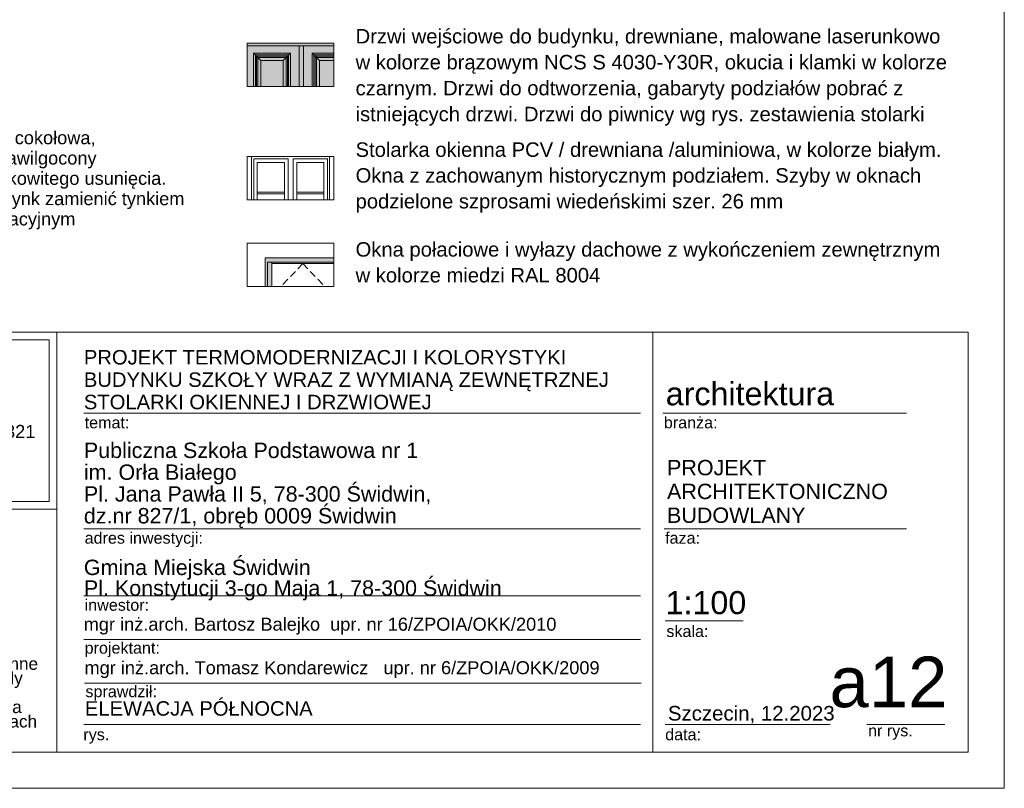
# Model space of a CAD drawing. Extents: x -396299 to -11759, y -15022 to 18278.
# Tile 55 of 205: x -280166 to -266544, y -11422 to -784. Entities that reach past the tile are written whole.
import ezdxf

# ---------------------------------------------------------------- set-up
doc = ezdxf.new("R2010")
doc.units = 0
doc.header["$MEASUREMENT"] = 0
doc.linetypes.add('Krawędzie ukryte', pattern=[150, 100, -50])
doc.layers.add('Arch okna_Nr_Pióra__14', color=7, linetype='Continuous', lineweight=18, true_color=0xbd8b17)
for name, color, linetype, lineweight in [('Arch okna_Nr_Pióra__32', 34, 'Continuous', 15), ('Arch okna_Nr_Pióra__5', 7, 'Continuous', 13), ('Arch opisy_Nr_Pióra__1', 7, 'Continuous', 25), ('Arch opisy_Nr_Pióra__21', 7, 'Continuous', 13), ('Arch opisy_Nr_Pióra__5', 7, 'Continuous', 13), ('ARCH TABELA_Nr_Pióra__1', 7, 'Continuous', 25), ('ARCH TABELA_Nr_Pióra__21', 7, 'Continuous', 13), ('ARCH TABELA_Nr_Pióra__7', 7, 'Continuous', 13), ('INWENT. DRZWI_Nr_Pióra__21', 7, 'Continuous', 13), ('INWENT. OKNA_Nr_Pióra__21', 7, 'Continuous', 13), ('INWENT.ŚCIANY_Nr_Pióra__21', 7, 'Continuous', 13)]:
    doc.layers.add(name, color=color, linetype=linetype, lineweight=lineweight)
doc.styles.add('GENERATED_STYLE_10', font='arial.ttf')
doc.styles.add('GENERATED_STYLE_5', font='arial.ttf')
doc.styles.add('GENERATED_STYLE_7', font='arial.ttf')

msp = doc.modelspace()

# ---------------------------------------------------------------- hatches: boundary and pattern name
at = {"layer": 'Arch okna_Nr_Pióra__14', "linetype": 'Continuous', "lineweight": 0, "true_color": 0x8d6811}
msp.add_hatch(color=44, dxfattribs=at).paths.add_polyline_path([(-275818.6, -1109), (-277018.6, -1109), (-277018.6, -1709), (-275818.6, -1709)], flags=0)
at = {"layer": 'Arch okna_Nr_Pióra__32', "linetype": 'Continuous', "lineweight": 0, "true_color": 0x603000}
msp.add_hatch(color=48, dxfattribs=at).paths.add_polyline_path([(-276678.6, -4479), (-276678.6, -4159), (-275818.6, -4159), (-275818.6, -4079), (-276768.6, -4079), (-276768.6, -4479)], flags=0)

# ---------------------------------------------------------------- linework, layer by layer
at = {"layer": 'Arch okna_Nr_Pióra__5', "linetype": 'Krawędzie ukryte'}
for q in [(-276551, -4479), (-275946.2, -4479)]:
    msp.add_line((-276248.6, -4159), q, dxfattribs=at)
at = {"layer": 'Arch opisy_Nr_Pióra__21', "linetype": 'Continuous'}
for p, q in [((-277018.6, -3279), (-277018.6, -2679)), ((-277018.6, -2679), (-275818.6, -2679)), ((-275818.6, -2679), (-275818.6, -3279)), ((-275818.6, -3279), (-277018.6, -3279)), ((-277018.6, -4479), (-277018.6, -3879)), ((-277018.6, -3879), (-275818.6, -3879)), ((-275818.6, -3879), (-275818.6, -4479)), ((-275818.6, -4479), (-277018.6, -4479))]:
    msp.add_line(p, q, dxfattribs=at)
at = {"layer": 'ARCH TABELA_Nr_Pióra__21', "linetype": 'Continuous'}
for p, q in [((-266543.7, 18278.4), (-266543.7, -11421.6)), ((-284543.7, -5110.5), (-267043.7, -5110.5)), ((-284543.7, -5110.5), (-279650.1, -5110.5)), ((-279650.1, -5110.5), (-279650.1, -10921.6)), ((-279650.1, -7557.3), (-279650.1, -5110.5)), ((-271405.4, -5110.5), (-271405.4, -10921.6)), ((-267043.7, -5110.5), (-267043.7, -10921.6)), ((-284437.4, -5216.9), (-279756.5, -5216.9)), ((-279756.5, -7450.9), (-279756.5, -5216.9)), ((-279650.1, -10921.6), (-279650.1, -5510.5)), ((-279277.9, -6231.1), (-271578.1, -6231.1)), ((-271266.1, -6231.1), (-267898.8, -6231.1)), ((-284437.4, -7450.9), (-279756.5, -7450.9)), ((-284543.7, -7557.3), (-279650.1, -7557.3)), ((-279277.9, -7831.6), (-271578.1, -7831.6)), ((-271248.7, -7831.6), (-267898.8, -7831.6)), ((-279277.9, -8759.6), (-271578.1, -8759.6)), ((-271236.9, -9103.8), (-270157.2, -9103.8)), ((-279277.9, -9362), (-271578.1, -9362)), ((-279267.2, -9964.3), (-271567.4, -9964.3)), ((-279277.9, -10539.2), (-271578.1, -10539.2)), ((-271236.9, -10539.2), (-268955.1, -10539.2)), ((-268446.4, -10539.2), (-267366.8, -10539.2)), ((-284543.7, -10921.6), (-279650.1, -10921.6)), ((-267043.7, -10921.6), (-279650.1, -10921.6)), ((-266543.7, -11421.6), (-341543.7, -11421.6))]:
    msp.add_line(p, q, dxfattribs=at)
at = {"layer": 'INWENT. DRZWI_Nr_Pióra__21', "linetype": 'Continuous'}
for p, q in [((-275818.6, -1147.7), (-277018.6, -1147.7)), ((-276300, -1147.7), (-276300, -1709)), ((-276240, -1147.7), (-276240, -1709)), ((-276930, -1247.7), (-276420, -1247.7)), ((-276930, -1247.7), (-276830, -1347.7)), ((-276930, -1709), (-276930, -1247.7)), ((-276905, -1272.7), (-276445, -1272.7)), ((-276905, -1709), (-276905, -1272.7)), ((-276887.5, -1290.2), (-276462.5, -1290.2)), ((-276887.5, -1709), (-276887.5, -1290.2)), ((-276870, -1307.7), (-276480, -1307.7)), ((-276870, -1709), (-276870, -1307.7)), ((-276830, -1347.7), (-276520, -1347.7)), ((-276830, -1709), (-276830, -1347.7)), ((-276420, -1247.7), (-276520, -1347.7)), ((-276520, -1347.7), (-276520, -1709)), ((-276480, -1307.7), (-276480, -1709)), ((-276462.5, -1290.2), (-276462.5, -1709)), ((-276445, -1272.7), (-276445, -1709)), ((-276420, -1247.7), (-276420, -1709)), ((-276120, -1247.7), (-276120, -1709)), ((-276120, -1247.7), (-276020, -1347.7)), ((-275818.6, -1247.7), (-276120, -1247.7)), ((-276095, -1272.7), (-276095, -1709)), ((-275818.6, -1272.7), (-276095, -1272.7)), ((-276077.5, -1290.2), (-276077.5, -1709)), ((-275818.6, -1290.2), (-276077.5, -1290.2)), ((-276060, -1307.7), (-276060, -1709)), ((-275818.6, -1307.7), (-276060, -1307.7)), ((-276020, -1347.7), (-276020, -1709)), ((-275818.6, -1347.7), (-276020, -1347.7)), ((-276958.6, -3279), (-276958.6, -2679)), ((-276928.6, -2709), (-276453.6, -2709)), ((-276928.6, -3279), (-276928.6, -2709)), ((-276453.6, -3279), (-276453.6, -2709)), ((-276383.6, -2709), (-275908.6, -2709)), ((-276383.6, -3279), (-276383.6, -2709)), ((-275908.6, -3279), (-275908.6, -2709)), ((-275878.6, -3279), (-275878.6, -2679)), ((-276878.6, -2759), (-276503.6, -2759)), ((-276878.6, -3279), (-276878.6, -2759)), ((-276503.6, -3279), (-276503.6, -2759)), ((-276333.6, -2759), (-275958.6, -2759)), ((-276333.6, -3279), (-276333.6, -2759)), ((-275958.6, -3279), (-275958.6, -2759)), ((-276878.6, -3170.5), (-276503.6, -3170.5)), ((-276878.6, -3196.5), (-276503.6, -3196.5)), ((-276333.6, -3170.5), (-275958.6, -3170.5)), ((-276333.6, -3196.5), (-275958.6, -3196.5))]:
    msp.add_line(p, q, dxfattribs=at)
at = {"layer": 'INWENT. OKNA_Nr_Pióra__21', "linetype": 'Continuous'}
for p, q in [((-276768.6, -4079), (-276768.6, -4479)), ((-275818.6, -4079), (-276768.6, -4079)), ((-275818.6, -4139), (-276738.6, -4139)), ((-276738.6, -4479), (-276738.6, -4139)), ((-276678.6, -4479), (-276678.6, -4139)), ((-275818.6, -4159), (-276678.6, -4159))]:
    msp.add_line(p, q, dxfattribs=at)
at = {"layer": 'INWENT.ŚCIANY_Nr_Pióra__21', "linetype": 'Continuous'}
for p, q in [((-277018.6, -1709), (-277018.6, -1109)), ((-277018.6, -1109), (-275818.6, -1109)), ((-275818.6, -1109), (-275818.6, -1709)), ((-275818.6, -1709), (-277018.6, -1709))]:
    msp.add_line(p, q, dxfattribs=at)

# ---------------------------------------------------------------- texts
at = {"layer": 'Arch opisy_Nr_Pióra__1', "linetype": 'Continuous', "char_height": 200, "width": 8549.677, "attachment_point": 1, "style": 'GENERATED_STYLE_5'}
for s, insert, line_spacing_factor in [('{Drzwi wejściowe do budynku, drewniane, malowane laserunkowo \\Pw kolorze brązowym NCS S 4030-Y30R, okucia i klamki w kolorze czarnym. Drzwi do odtworzenia, gabaryty podziałów pobrać z istniejących drzwi. Drzwi do piwnicy wg rys. zestawienia stolarki}', (-275518.6, -912.6), 1.07739), ('{Stolarka okienna PCV / drewniana /aluminiowa, w kolorze białym. \\POkna z zachowanym historycznym podziałem. Szyby w oknach\\Ppodzielone szprosami wiedeńskimi szer. 26 mm}', (-275518.6, -2482.6), 1.070232), ('{Okna połaciowe i wyłazy dachowe z wykończeniem zewnętrznym\\Pw kolorze miedzi RAL 8004}', (-275518.6, -3863.3), 1.070449)]:
    msp.add_mtext(s, dxfattribs=dict(at, insert=insert, line_spacing_factor=line_spacing_factor))
at = {"layer": 'Arch opisy_Nr_Pióra__5', "linetype": 'Continuous', "insert": (-281002.5, -2327.7), "char_height": 180, "width": 5394.216, "attachment_point": 1, "line_spacing_factor": 0.936484, "style": 'GENERATED_STYLE_10'}
msp.add_mtext('{Część cokołowa, \\Ptynk zawilgocony\\Pdo całkowitego usunięcia. \\PStary tynk zamienić tynkiem \\Prenowacyjnym}', dxfattribs=at)
at = {"layer": 'ARCH TABELA_Nr_Pióra__1', "linetype": 'Continuous', "style": 'GENERATED_STYLE_5'}
for s, insert, char_height, attachment_point, line_spacing_factor in [('{PROJEKT \\PARCHITEKTONICZNO\\PBUDOWLANY}', (-271210, -6876.8), 212.84, 1, 0.9285), ('{Gmina Miejska Świdwin\\PPl. Konstytucji 3-go Maja 1, 78-300 Świdwin}', (-279277.9, -8820.9), 212.766, 7, 0.807442)]:
    msp.add_mtext(s, dxfattribs=dict(at, insert=insert, char_height=char_height, attachment_point=attachment_point, line_spacing_factor=line_spacing_factor))
at = {"layer": 'ARCH TABELA_Nr_Pióra__7', "linetype": 'Continuous', "attachment_point": 7}
for s, insert, char_height, line_spacing_factor, style in [('{PROJEKT TERMOMODERNIZACJI I KOLORYSTYKI\\PBUDYNKU SZKOŁY WRAZ Z WYMIANĄ ZEWNĘTRZNEJ \\PSTOLARKI OKIENNEJ I DRZWIOWEJ }', (-279277.9, -6178.3), 200, 0.928963, 'GENERATED_STYLE_7'), ('{Publiczna Szkoła Podstawowa nr 1\\Pim. Orła Białego\\PPl. Jana Pawła II 5, 78-300 Świdwin, \\Pdz.nr 827/1, obręb 0009 Świdwin}', (-279277.9, -7819.9), 212.766, 0.850494, 'GENERATED_STYLE_5')]:
    msp.add_mtext(s, dxfattribs=dict(at, insert=insert, char_height=char_height, line_spacing_factor=line_spacing_factor, style=style))
at = {"layer": 'ARCH TABELA_Nr_Pióra__7', "linetype": 'Continuous'}
for s, insert, char_height, attachment_point, style in [('{architektura}', (-271227.5, -5801.5), 319.16, 1, 'GENERATED_STYLE_5'), ('{branża:}', (-271254.3, -6279.9), 159.58, 1, 'GENERATED_STYLE_5'), ('{temat:}', (-279267.2, -6279.9), 159.58, 1, 'GENERATED_STYLE_5'), ('{adres inwestycji:}', (-279267.2, -7876.6), 159.58, 1, 'GENERATED_STYLE_5'), ('{faza:}', (-271236.9, -7876.6), 159.58, 1, 'GENERATED_STYLE_5'), ('{1:100}', (-271229.6, -8692.6), 319.16, 1, 'GENERATED_STYLE_5'), ('{inwestor:}', (-279267.2, -8804.6), 159.58, 1, 'GENERATED_STYLE_5'), ('{mgr inż.arch. Bartosz Balejko  upr. nr 16/ZPOIA/OKK/2010}', (-279280.1, -9060.1), 180, 1, 'GENERATED_STYLE_5'), ('{skala:}', (-271219.2, -9168.1), 159.58, 1, 'GENERATED_STYLE_5'), ('{projektant:}', (-279267.2, -9398.5), 159.58, 1, 'GENERATED_STYLE_5'), ('{mgr inż.arch. Tomasz Kondarewicz   upr. nr 6/ZPOIA/OKK/2009}', (-279269.4, -9662.5), 180, 1, 'GENERATED_STYLE_5'), ('{a12}', (-267331, -9599.2), 700, 3, 'GENERATED_STYLE_5'), ('{sprawdził:}', (-279256.5, -10000.8), 159.58, 1, 'GENERATED_STYLE_5'), ('{ELEWACJA PÓŁNOCNA}', (-279264.1, -10216.3), 200, 1, 'GENERATED_STYLE_7'), ('{Szczecin, 12.2023}', (-271198.2, -10281.9), 202.128, 1, 'GENERATED_STYLE_5'), ('{data:}', (-271235.5, -10596.4), 159.58, 1, 'GENERATED_STYLE_5'), ('{nr rys.}', (-268428.7, -10543), 159.58, 1, 'GENERATED_STYLE_5'), ('{rys.}', (-279285.1, -10596.4), 159.58, 1, 'GENERATED_STYLE_5')]:
    msp.add_mtext(s, dxfattribs=dict(at, insert=insert, char_height=char_height, attachment_point=attachment_point, style=style))
at = {"layer": 'ARCH TABELA_Nr_Pióra__7', "linetype": 'Continuous', "style": 'GENERATED_STYLE_5'}
for s, insert, char_height, width, attachment_point, line_spacing_factor in [('{ul.Różana 6, 78-300 Świdwin\\PNIP 672-168-25-82 Regon 331349321\\Ptel.: +48 501 059 462\\Pmail: bartekbalejko@o2.pl}', (-282096.9, -6043.7), 180.852, 7974.447, 2, 1.156383), ('{UWAGA:\\PKopiowanie, publikacje oraz wszelkie inne formy wykorzystania projektu bez zgody autorów będą naruszeniem przepisówwynikających z Ustawy z dnia 4.02.1994 r. o prawie autorskim i prawach pokrewnych.}', (-284338.6, -9411.9), 170.2128, 4483.408, 1, 0.703415)]:
    msp.add_mtext(s, dxfattribs=dict(at, insert=insert, char_height=char_height, width=width, attachment_point=attachment_point, line_spacing_factor=line_spacing_factor))

doc.saveas('drawing.dxf')
